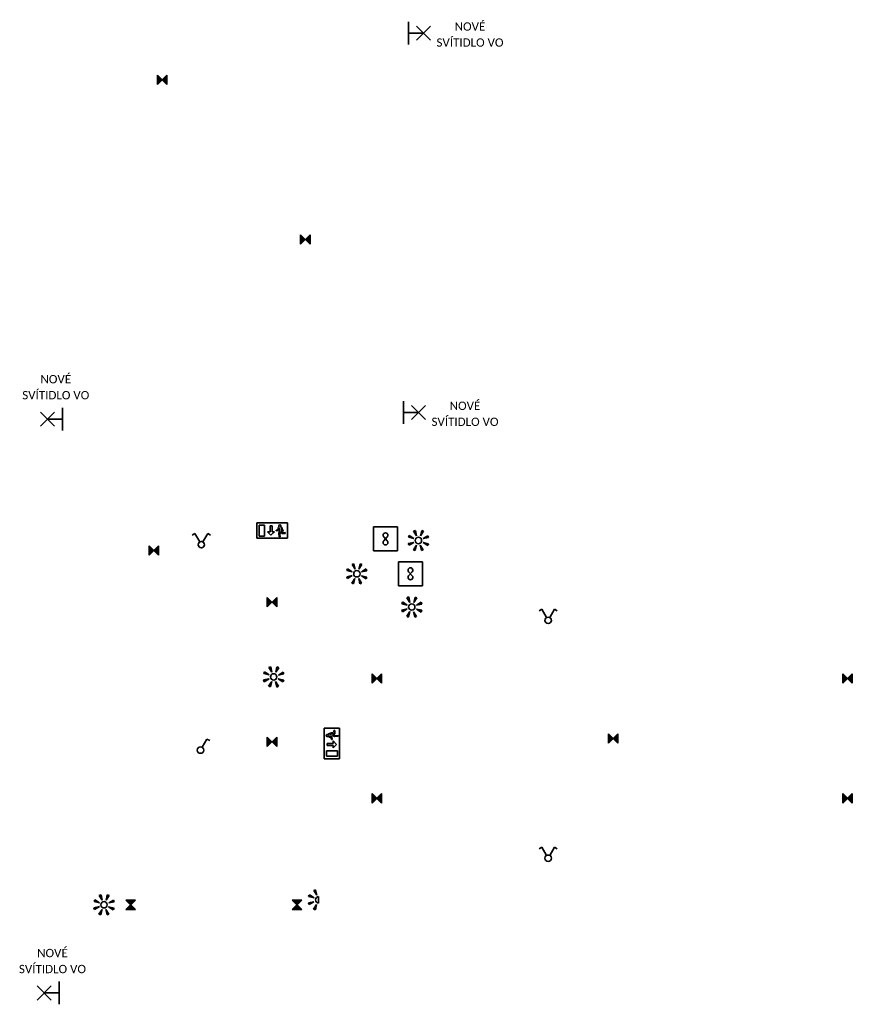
# Model space of a CAD drawing. Header units: millimetres. Extents: x 887765 to 1334942, y -180350 to -112594.
# Tile 1 of 9: x 887765 to 912791, y -176591 to -146994. Entities that reach past the tile are written whole.
import ezdxf
from ezdxf.enums import TextEntityAlignment as Align

# ---------------------------------------------------------------- set-up
doc = ezdxf.new("R2010")
doc.units = ezdxf.units.MM
doc.header["$LTSCALE"] = 50
for name, color, linetype, lineweight in [('E-NO', 84, 'Continuous', 35), ('E-přístroje', 7, 'Continuous', 35), ('E-spotřebiče', 7, 'Continuous', 35), ('E-texty', 7, 'Continuous', 35), ('E-vypínače', 7, 'Continuous', 35)]:
    doc.layers.add(name, color=color, linetype=linetype, lineweight=lineweight)
doc.styles.get("Standard").update_dxf_attribs({"font": 'CALIBRI.TTF'})

# ---------------------------------------------------------------- blocks, each defined once
blk = doc.blocks.new('Invertor NO')
at = {"linetype": 'ByBlock'}
h = blk.add_hatch(color=0, dxfattribs=at)
h.paths.add_polyline_path([(-70.71, -70.71), (0, 0), (-70.71, 70.71)])
h.paths.add_polyline_path([(70.710678, 70.710678), (0, 0), (70.710678, -70.710678)])
at = {"color": 0, "linetype": 'ByBlock'}
for p, q in [((-70.71, -70.71), (70.71, 70.71)), ((-70.71, -70.71), (-70.71, 70.71)), ((-70.71, 70.71), (70.71, -70.71)), ((70.71, 70.71), (70.71, -70.71))]:
    blk.add_line(p, q, dxfattribs=at)
blk = doc.blocks.new('NO šipka dolů')
at = {"color": 0, "linetype": 'ByBlock', "lineweight": -2}
for p, q in [((230, 115), (-230, 115)), ((-230, 115), (-230, -115)), ((-191, 80), (-191, -83)), ((-111, 80), (-191, 80)), ((-111, -83), (-111, 80)), ((-30, -18), (-30, 71)), ((-30, 71), (1, 71)), ((1, 71), (1, -18)), ((61, 5), (86, 9)), ((61, -3), (61, 5)), ((86, 9), (99, 45)), ((93, 0), (107, 37)), ((99, 45), (113, 54)), ((107, 37), (114, -7)), ((143, 52), (125, 54)), ((135, 33), (140, 33)), ((151, -32), (135, 33)), ((140, 33), (162, -14)), ((167, -7), (143, 52)), ((230, -115), (230, 115)), ((-230, -115), (230, -115)), ((-191, -83), (-111, -83)), ((-68, -18), (-30, -18)), ((-16, -70), (-68, -18)), ((37, -18), (-16, -70)), ((1, -18), (37, -18)), ((61, -3), (93, 0)), ((114, -7), (104, -45)), ((104, -45), (108, -94)), ((108, -94), (120, -93)), ((116, -53), (128, -13)), ((120, -93), (116, -53)), ((128, -13), (146, -45)), ((146, -45), (195, -42)), ((195, -30), (151, -32)), ((162, -14), (167, -7)), ((195, -42), (195, -30))]:
    blk.add_line(p, q, dxfattribs=at)
blk.add_arc((118, 69), 16.1, 293.2499, 251.9236, dxfattribs=at)
blk = doc.blocks.new('Světelný vývod nástěnný')
at = {"color": 0, "linetype": 'ByBlock'}
for p, q in [((0, 70.71), (0, 113.74)), ((0, 70.71), (0, -70.71)), ((150, 0), (0, 0)), ((79.29, 70.71), (220.71, -70.71)), ((79.29, -70.71), (220.71, 70.71)), ((0, -70.71), (0, -113.74))]:
    blk.add_line(p, q, dxfattribs=at)
blk = doc.blocks.new('Ventilátor')
at = {"color": 0, "linetype": 'ByBlock', "ltscale": 10}
for p, q in [((0, 180), (360, 180)), ((0, -180), (0, 180)), ((360, 180), (360, -180)), ((153.17, -30), (206.84, 30)), ((153.17, 30), (206.84, -30)), ((360, -180), (0, -180))]:
    blk.add_line(p, q, dxfattribs=at)
for centre, radius, start, end in [((180, 54), 36.01, 318.197307, 221.813303), ((180, -54), 36, 138.186697, 41.802693)]:
    blk.add_arc(centre, radius, start, end, dxfattribs=at)
blk = doc.blocks.new('Pohybové čidlo 180')
h = blk.add_hatch(color=256)
h.dxf.hatch_style = 1
h.paths.add_polyline_path([(76, 139, 0.046068), (49, 150), (30, 69)])
h.paths.add_polyline_path([(152, 45, 0.046068), (141, 72), (70, 28)])
h.paths.add_polyline_path([(69, -30), (139, -76, 0.046068), (150, -49)])
h.paths.add_polyline_path([(28, -70), (45, -152, 0.046068), (72, -141)])
for p, q in [((30, 69), (49, 150)), ((0, 48), (0, -48)), ((30, 69), (76, 139)), ((70, 28), (141, 72)), ((70, 28), (152, 45)), ((28, -70), (72, -141)), ((28, -70), (45, -152)), ((69, -30), (150, -49)), ((69, -30), (139, -76))]:
    blk.add_line(p, q)
for start, end in [(61.4555, 72.006), (16.4555, 27.006), (286.4555, 297.006), (331.4555, 342.006)]:
    blk.add_arc((0, 0), 158, start, end)
at = {"color": 0, "linetype": 'ByBlock'}
blk.add_arc((0, 0), 48, 270, 90, dxfattribs=at)
blk = doc.blocks.new('Pohybové čidlo 360')
h = blk.add_hatch(color=256)
h.dxf.hatch_style = 1
h.paths.add_polyline_path([(76, 139, 0.046068), (49, 150), (30, 69)])
h.paths.add_polyline_path([(-45, 152, 0.046068), (-72, 141), (-28, 70)])
h.paths.add_polyline_path([(-69, 30), (-139, 76, 0.046068), (-150, 49)])
h.paths.add_polyline_path([(-152, -45, 0.046068), (-141, -72), (-70, -28)])
h.paths.add_polyline_path([(-30, -69), (-76, -139, 0.046068), (-49, -150)])
h.paths.add_polyline_path([(28, -70), (45, -152, 0.046068), (72, -141)])
h.paths.add_polyline_path([(139, -76, 0.046068), (150, -49), (69, -30)])
h.paths.add_polyline_path([(141, 72), (70, 28), (152, 45, 0.046068)])
for p, q in [((-28, 70), (-45, 152)), ((30, 69), (49, 150)), ((-69, 30), (-150, 49)), ((-69, 30), (-139, 76)), ((-28, 70), (-72, 141)), ((30, 69), (76, 139)), ((70, 28), (141, 72)), ((70, 28), (152, 45)), ((-70, -28), (-152, -45)), ((-70, -28), (-141, -72)), ((-30, -69), (-76, -139)), ((-30, -69), (-49, -150)), ((28, -70), (72, -141)), ((28, -70), (45, -152)), ((69, -30), (150, -49)), ((69, -30), (139, -76))]:
    blk.add_line(p, q)
at = {"color": 0, "linetype": 'ByBlock'}
blk.add_circle((0, 0), 48, dxfattribs=at)
for start, end in [(106.4555, 117.006), (61.4555, 72.006), (151.4555, 162.006), (16.4555, 27.006), (196.4555, 207.006), (241.4555, 252.006), (286.4555, 297.006), (331.4555, 342.006)]:
    blk.add_arc((0, 0), 158, start, end)
blk = doc.blocks.new('Vypínač 5')
at = {"color": 0, "linetype": 'ByBlock'}
for p, q in [((-96, 166.28), (-137.57, 142.28)), ((-24, 41.57), (-96, 166.28)), ((24, 41.57), (96, 166.28)), ((96, 166.28), (137.57, 142.28))]:
    blk.add_line(p, q, dxfattribs=at)
blk.add_circle((0, 0), 48, dxfattribs=at)
blk = doc.blocks.new('Vypínač 1')
at = {"color": 0, "linetype": 'ByBlock'}
for p, q in [((24, 42), (96, 166)), ((96, 166), (138, 142))]:
    blk.add_line(p, q, dxfattribs=at)
blk.add_circle((0, 0), 48, dxfattribs=at)

msp = doc.modelspace()

# ---------------------------------------------------------------- block references
at = {"layer": 'E-NO', "xscale": 2, "yscale": 2, "zscale": 2}
for name, p in [('Invertor NO', (892050, -148800)), ('Invertor NO', (896350, -153600)), ('NO šipka dolů', (895350, -162350)), ('Invertor NO', (891800, -162950)), ('Invertor NO', (895350, -164500)), ('Invertor NO', (898500, -166800)), ('Invertor NO', (912650, -166800)), ('Invertor NO', (895350, -168700)), ('Invertor NO', (905600, -168600)), ('Invertor NO', (898500, -170400)), ('Invertor NO', (912650, -170400))]:
    msp.add_blockref(name, p, dxfattribs=at)
at = {"layer": 'E-NO', "xscale": 2, "yscale": 2, "zscale": 2, "rotation": 90}
for name, p in [('NO šipka dolů', (897150, -168750)), ('Invertor NO', (891100, -173600)), ('Invertor NO', (896100, -173600))]:
    msp.add_blockref(name, p, dxfattribs=at)
at = {"layer": 'E-přístroje', "xscale": 2, "yscale": 2, "zscale": 2}
for p in [(899750, -162650), (897900, -163650), (899550, -164650), (895400, -166750), (890300, -173600)]:
    msp.add_blockref('Pohybové čidlo 360', p, dxfattribs=at)
at = {"layer": 'E-přístroje', "xscale": 2, "yscale": 2, "zscale": 2, "rotation": 180}
msp.add_blockref('Pohybové čidlo 180', (896750, -173450), dxfattribs=at)
at = {"layer": 'E-spotřebiče'}
for name, p, xscale, yscale, zscale in [('Světelný vývod nástěnný', (899450, -147400), 3, 3, 3), ('Světelný vývod nástěnný', (899300, -158800), 3, 3, 3), ('Ventilátor', (898400, -162600), 2, 2, 2), ('Ventilátor', (899150, -163650), 2, 2, 2)]:
    msp.add_blockref(name, p, dxfattribs=dict(at, xscale=xscale, yscale=yscale, zscale=zscale))
at = {"layer": 'E-spotřebiče', "xscale": 3, "yscale": 3, "zscale": 3, "rotation": 180}
for p in [(889050, -159000), (888950, -176250)]:
    msp.add_blockref('Světelný vývod nástěnný', p, dxfattribs=at)
at = {"layer": 'E-vypínače', "xscale": 2, "yscale": 2, "zscale": 2}
for name, p in [('Vypínač 5', (893225, -162775)), ('Vypínač 5', (903650, -165050)), ('Vypínač 1', (893200, -168950)), ('Vypínač 5', (903650, -172200))]:
    msp.add_blockref(name, p, dxfattribs=at)

# ---------------------------------------------------------------- texts
at = {"layer": 'E-texty', "ltscale": 0.02}
for s, p in [('NOVÉ', (901300, -147200)), ('SVÍTIDLO VO', (901300, -147681)), ('NOVÉ', (888850, -157800)), ('SVÍTIDLO VO', (888850, -158281)), ('NOVÉ', (901150, -158600)), ('SVÍTIDLO VO', (901150, -159081)), ('NOVÉ', (888750, -175050)), ('SVÍTIDLO VO', (888750, -175531))]:
    msp.add_text(s, height=250, dxfattribs=at).set_placement(p, align=Align.MIDDLE_CENTER)

doc.saveas('drawing.dxf')
